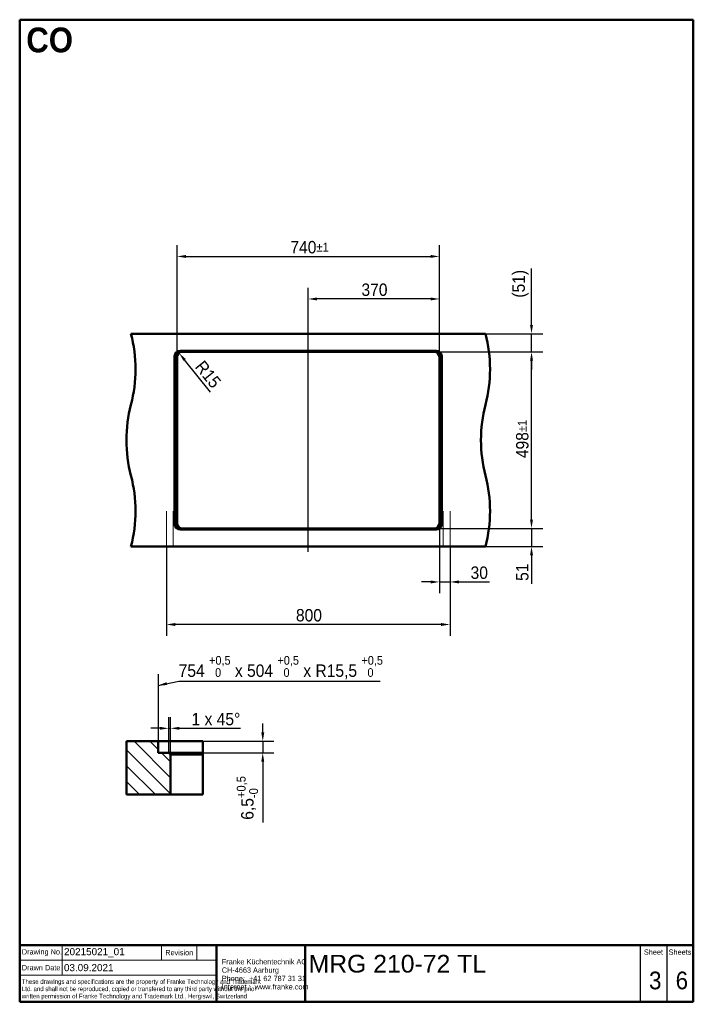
# Model space of a CAD drawing. Header units: millimetres. Extents: x 100 to 2000, y 93 to 2870.
import ezdxf
from ezdxf.enums import TextEntityAlignment as Align

# ---------------------------------------------------------------- set-up
doc = ezdxf.new("R2010")
doc.units = ezdxf.units.MM
doc.header["$LTSCALE"] = 10
for name, color, linetype, lineweight in [('Centerline(ISO)', 7, 'Continuous', 25), ('Dimensions(ISO)', 7, 'Continuous', 25), ('Hatch', 7, 'Continuous', 9), ('Sketch Geometry(DIN)', 7, 'Continuous', 50), ('Sketch Geometry(ISO)', 7, 'Continuous', 50), ('Symbole(DIN)', 7, 'Continuous', 25), ('Symbols(ISO)', 7, 'Continuous', 25), ('Visible Edges(ISO)', 7, 'Continuous', 50), ('Visible Tangent Edges(ISO)', 7, 'Continuous', 25)]:
    doc.layers.add(name, color=color, linetype=linetype, lineweight=lineweight)
doc.styles.add('Text Style20', font='arial.ttf')
doc.styles.add('Text Style40', font='arial.ttf')
doc.styles.add('Text Style9', font='arial.ttf')
doc.styles.add('Text_3.5mm', font='arial.ttf', dxfattribs={"width": 0.9})
doc.styles.add('Text_5.0mm', font='arial.ttf', dxfattribs={"width": 0.9})
doc.styles.add('Text__1.3mm', font='arial.ttf', dxfattribs={"width": 0.9})
doc.styles.add('Text__1.5mm', font='arial.ttf', dxfattribs={"width": 0.9})
doc.styles.add('Text__3.5mm', font='arial.ttf', dxfattribs={"width": 0.9})
doc.styles.add('Text__5.0mm', font='arial.ttf', dxfattribs={"width": 0.9})
doc.dimstyles.new('KS-STANDARD', dxfattribs={"dimscale": 10, "dimtxt": 3.5, "dimasz": 2.5, "dimexe": 3.175, "dimexo": 0, "dimgap": 0.8, "dimtad": 1, "dimdec": 1, "dimrnd": 1e-08, "dimtxsty": 'Text_3.5mm', "dimcen": 0.09, "dimdle": 10, "dimclrd": 7, "dimclre": 7, "dimclrt": 7, "dimadec": 0, "dimazin": 2, "dimtfac": 0.714286, "dimtdec": 4, "dimtmove": 0, "dimatfit": 3, "dimfxl": 1, "dimtolj": 1, "dimlwd": 25, "dimlwe": 25, "dimarcsym": 0})
doc.dimstyles.new('KS-STANDARD$7', dxfattribs={"dimscale": 10, "dimtxt": 3.5, "dimasz": 2.5, "dimexe": 3.175, "dimexo": 0, "dimgap": 0.8, "dimtad": 1, "dimdec": 1, "dimrnd": 1e-08, "dimtxsty": 'Text_3.5mm', "dimcen": 0.09, "dimdle": 10, "dimclrd": 7, "dimclre": 7, "dimclrt": 7, "dimadec": 0, "dimazin": 2, "dimtfac": 0.714286, "dimtdec": 4, "dimtmove": 0, "dimatfit": 3, "dimfxl": 1, "dimtolj": 1, "dimlwd": 25, "dimlwe": 25, "dimarcsym": 0})

# ---------------------------------------------------------------- blocks, each defined once
blk = doc.blocks.new('Title Blocks FKT-Marketing')
at = {"layer": 'Sketch Geometry(DIN)', "color": 7, "linetype": 'Continuous', "lineweight": 50}
for p, q in [((97.45, 118.35), (287.45, 118.35)), ((97.45, 118.35), (97.45, 102.35)), ((152.95, 118.35), (152.95, 102.35)), ((177.95, 102.35), (177.95, 118.35)), ((287.45, 102.35), (287.45, 118.35)), ((97.45, 102.35), (287.45, 102.35))]:
    blk.add_line(p, q, dxfattribs=at)
at = {"layer": 'Sketch Geometry(DIN)', "color": 7, "linetype": 'Continuous', "lineweight": 18}
for p, q in [((109.45, 118.35), (109.45, 109.85)), ((137.45, 114.1), (137.45, 118.35)), ((147.45, 114.1), (147.45, 118.35)), ((97.45, 114.1), (152.95, 114.1)), ((97.45, 109.85), (152.95, 109.85))]:
    blk.add_line(p, q, dxfattribs=at)
at = {"layer": 'Sketch Geometry(DIN)', "color": 7, "linetype": 'Continuous', "lineweight": 25}
for p, q in [((272.45, 118.35), (272.45, 102.35)), ((279.95, 118.35), (279.95, 102.35))]:
    blk.add_line(p, q, dxfattribs=at)
at = {"layer": 'Symbole(DIN)', "color": 7, "style": 'Text__1.5mm'}
for s, insert, char_height, width, attachment_point in [('\\fArial|b0|i0;Drawing No.', (98.05, 116.22), 1.4986, 15.7321, 4), ('Revision', (142.45, 116.22), 1.499, 13.4705, 5), ('Sheet', (276.2, 116.35), 1.499, 6.6871, 5), ('Sheets', (283.7, 116.35), 1.499, 6.6871, 5), ('Drawn Date', (98.05, 111.97), 1.499, 13.6702, 4)]:
    blk.add_mtext(s, dxfattribs=dict(at, insert=insert, char_height=char_height, width=width, attachment_point=attachment_point))
at = {"layer": 'Symbole(DIN)', "color": 7, "attachment_point": 4, "line_spacing_factor": 0.944221}
for s, insert, char_height, width, style in [('\\fArial|b0|i0;{\\H1.4986;Franke Küchentechnik AG\\PCH-4663 Aarburg\\PPhone:  +41 62 787 31 31\\PInternet :  www.franke.com}', (154.45, 110.11), 1.4986, 34.1835, 'Text__3.5mm'), ('\\fArial|b0|i0;\\W0.75;These drawings and specifications are the property of Franke Technology and Trademark Ltd. and shall not be reproduced, copied or transfered to any third party without the prior written permission of Franke Technology and Trademark Ltd., Hergiswil, Switzerland', (98.05, 105.81), 1.3, 54.5435, 'Text__1.3mm')]:
    blk.add_mtext(s, dxfattribs=dict(at, insert=insert, char_height=char_height, width=width, style=style))
at = {"layer": 'Symbole(DIN)', "color": 7}
for tag, p, height, style in [('Document_Number_001', (109.96, 115.5), 2, 'Text Style40'), ('Title_001', (178.93, 110.6), 5, 'Text Style20'), ('Drawn_Date_001', (109.93, 110.99), 2, 'Text Style40')]:
    blk.add_attdef(tag, p, '', height=height, dxfattribs=dict(at, style=style))
at = {"layer": 'Symbole(DIN)', "color": 7, "style": 'Text Style40'}
blk.add_attdef('Revision_Index_1', text='', height=2, dxfattribs=at).set_placement((150.2, 116.22), align=Align.MIDDLE_CENTER)
at = {"layer": 'Symbole(DIN)', "color": 7, "style": 'Text__5.0mm', "width": 0.9}
for tag, p in [('Sheet_number_001', (274.96, 105.88)), ('Number_of_sheets_001', (282.47, 105.88))]:
    blk.add_attdef(tag, p, '', height=5, dxfattribs=at)
at = {"layer": 'Symbole(DIN)', "color": 7, "style": 'Text Style9'}
blk.add_attdef('Auxiliary_Remark1', text='', height=3.5, dxfattribs=at).set_placement((179.45, 105.85), align=Align.MIDDLE_LEFT)
blk = doc.blocks.new('Borders Marketing Border')
at = {"layer": 'Sketch Geometry(ISO)'}
for p, q in [((10, 287), (200, 287)), ((10, 10), (10, 287)), ((200, 287), (200, 10)), ((200, 10), (10, 10))]:
    blk.add_line(p, q, dxfattribs=at)
blk = doc.blocks.new('*D6')
at = {"layer": 'Defpoints', "color": 0, "linetype": 'Continuous'}
for p in [(1283.8, 1450.2), (1313.8, 1384.2), (1283.8, 1284.2)]:
    blk.add_point(p, dxfattribs=at)
at = {"layer": 'Dimensions(ISO)', "color": 7, "linetype": 'Continuous', "lineweight": 25}
for p, q in [((1283.8, 1450.2), (1283.8, 1252.4)), ((1313.8, 1384.2), (1313.8, 1252.4)), ((1258.8, 1284.2), (1233.8, 1284.2)), ((1283.8, 1284.2), (1313.8, 1284.2)), ((1338.8, 1284.2), (1424.8, 1284.2))]:
    blk.add_line(p, q, dxfattribs=at)
at = {"layer": 'Dimensions(ISO)', "color": 7, "linetype": 'Continuous'}
for points in [[(1258.8, 1288.4), (1258.8, 1280), (1283.8, 1284.2)], [(1338.8, 1288.4), (1338.8, 1280), (1313.8, 1284.2)]]:
    blk.add_solid(points, dxfattribs=at)
at = {"layer": 'Dimensions(ISO)', "color": 7, "linetype": 'Continuous', "lineweight": 25, "insert": (1371.8, 1310.1), "char_height": 35, "attachment_point": 4, "style": 'Text_3.5mm'}
blk.add_mtext('\\A1;30', dxfattribs=at)
blk = doc.blocks.new('*D7')
at = {"layer": 'Defpoints', "color": 0, "linetype": 'Continuous'}
for p in [(513.8, 1384.2), (1313.8, 1384.2), (513.8, 1164.2)]:
    blk.add_point(p, dxfattribs=at)
at = {"layer": 'Dimensions(ISO)', "color": 7, "linetype": 'Continuous', "lineweight": 25}
for p, q in [((513.8, 1384.2), (513.8, 1132.4)), ((1313.8, 1384.2), (1313.8, 1132.4)), ((1288.8, 1164.2), (538.8, 1164.2))]:
    blk.add_line(p, q, dxfattribs=at)
at = {"layer": 'Dimensions(ISO)', "color": 7, "linetype": 'Continuous'}
for points in [[(538.8, 1168.4), (538.8, 1160), (513.8, 1164.2)], [(1288.8, 1168.4), (1288.8, 1160), (1313.8, 1164.2)]]:
    blk.add_solid(points, dxfattribs=at)
at = {"layer": 'Dimensions(ISO)', "color": 7, "linetype": 'Continuous', "lineweight": 25, "insert": (879.2, 1190.1), "char_height": 35, "attachment_point": 4, "style": 'Text_3.5mm'}
blk.add_mtext('\\A1;800', dxfattribs=at)
blk = doc.blocks.new('*D8')
at = {"layer": 'Defpoints', "color": 0, "linetype": 'Continuous'}
for p in [(1268.8, 1435.2), (1543.6, 1435.2), (1413.8, 1384.2)]:
    blk.add_point(p, dxfattribs=at)
at = {"layer": 'Dimensions(ISO)', "color": 7, "linetype": 'Continuous', "lineweight": 25}
for p, q in [((1543.6, 1460.2), (1543.6, 1485.2)), ((1268.8, 1435.2), (1575.4, 1435.2)), ((1543.6, 1435.2), (1543.6, 1384.2)), ((1413.8, 1384.2), (1575.4, 1384.2)), ((1543.6, 1359.2), (1543.6, 1279.1))]:
    blk.add_line(p, q, dxfattribs=at)
at = {"layer": 'Dimensions(ISO)', "color": 7, "linetype": 'Continuous'}
for points in [[(1539.5, 1460.2), (1547.8, 1460.2), (1543.6, 1435.2)], [(1539.5, 1359.2), (1547.8, 1359.2), (1543.6, 1384.2)]]:
    blk.add_solid(points, dxfattribs=at)
at = {"layer": 'Dimensions(ISO)', "color": 7, "linetype": 'Continuous', "lineweight": 25, "insert": (1517.8, 1287.1), "char_height": 35, "attachment_point": 4, "rotation": 90, "style": 'Text_3.5mm'}
blk.add_mtext('\\A1;51', dxfattribs=at)
blk = doc.blocks.new('*D9')
at = {"layer": 'Defpoints', "color": 0, "linetype": 'Continuous'}
for p in [(1413.8, 1984.2), (1543.6, 1984.2), (1268.8, 1933.2)]:
    blk.add_point(p, dxfattribs=at)
at = {"layer": 'Dimensions(ISO)', "color": 7, "linetype": 'Continuous', "lineweight": 25}
for p, q in [((1543.6, 2009.2), (1543.6, 2168)), ((1413.8, 1984.2), (1575.4, 1984.2)), ((1543.6, 1933.2), (1543.6, 1984.2)), ((1268.8, 1933.2), (1575.4, 1933.2)), ((1543.6, 1908.2), (1543.6, 1883.2))]:
    blk.add_line(p, q, dxfattribs=at)
at = {"layer": 'Dimensions(ISO)', "color": 7, "linetype": 'Continuous'}
for points in [[(1539.5, 2009.2), (1547.8, 2009.2), (1543.6, 1984.2)], [(1539.5, 1908.2), (1547.8, 1908.2), (1543.6, 1933.2)]]:
    blk.add_solid(points, dxfattribs=at)
at = {"layer": 'Dimensions(ISO)', "color": 7, "linetype": 'Continuous', "lineweight": 25, "insert": (1512.7, 2086), "char_height": 35, "attachment_point": 4, "rotation": 90, "style": 'Text_3.5mm'}
blk.add_mtext('\\A1;(51)', dxfattribs=at)
blk = doc.blocks.new('*D10')
at = {"layer": 'Defpoints', "color": 0, "linetype": 'Continuous'}
for p in [(1268.8, 1933.2), (1543.6, 1933.2), (1268.8, 1435.2)]:
    blk.add_point(p, dxfattribs=at)
at = {"layer": 'Dimensions(ISO)', "color": 7, "linetype": 'Continuous', "lineweight": 25}
for p, q in [((1268.8, 1933.2), (1575.4, 1933.2)), ((1543.6, 1460.2), (1543.6, 1908.2)), ((1268.8, 1435.2), (1575.4, 1435.2))]:
    blk.add_line(p, q, dxfattribs=at)
at = {"layer": 'Dimensions(ISO)', "color": 7, "linetype": 'Continuous'}
for points in [[(1539.5, 1908.2), (1547.8, 1908.2), (1543.6, 1933.2)], [(1539.5, 1460.2), (1547.8, 1460.2), (1543.6, 1435.2)]]:
    blk.add_solid(points, dxfattribs=at)
at = {"layer": 'Dimensions(ISO)', "color": 7, "linetype": 'Continuous', "lineweight": 25, "insert": (1517.8, 1633.3), "char_height": 35, "attachment_point": 4, "rotation": 90, "style": 'Text_3.5mm'}
blk.add_mtext('\\A1;498{\\H25.000001;±1}', dxfattribs=at)
blk = doc.blocks.new('*D11')
at = {"layer": 'Defpoints', "color": 0, "linetype": 'Continuous'}
for p in [(1283.8, 2202.3), (543.8, 1918.2), (1283.8, 1918.2)]:
    blk.add_point(p, dxfattribs=at)
at = {"layer": 'Dimensions(ISO)', "color": 7, "linetype": 'Continuous', "lineweight": 25}
for p, q in [((543.8, 1918.2), (543.8, 2234.1)), ((1283.8, 1918.2), (1283.8, 2234.1)), ((568.8, 2202.3), (1258.8, 2202.3))]:
    blk.add_line(p, q, dxfattribs=at)
at = {"layer": 'Dimensions(ISO)', "color": 7, "linetype": 'Continuous'}
for points in [[(568.8, 2206.5), (568.8, 2198.1), (543.8, 2202.3)], [(1258.8, 2206.5), (1258.8, 2198.1), (1283.8, 2202.3)]]:
    blk.add_solid(points, dxfattribs=at)
at = {"layer": 'Dimensions(ISO)', "color": 7, "linetype": 'Continuous', "lineweight": 25, "insert": (863.5, 2228.2), "char_height": 35, "attachment_point": 4, "style": 'Text_3.5mm'}
blk.add_mtext('\\A1;740{\\H25.000001;±1}', dxfattribs=at)
blk = doc.blocks.new('*D12')
at = {"layer": 'Defpoints', "color": 0, "linetype": 'Continuous'}
for p in [(549.4, 1929.8), (558.8, 1918.2)]:
    blk.add_point(p, dxfattribs=at)
at = {"layer": 'Dimensions(ISO)', "color": 7, "linetype": 'Continuous', "lineweight": 25}
blk.add_line((638.5, 1819.9), (565.1, 1910.4), dxfattribs=at)
at = {"layer": 'Dimensions(ISO)', "color": 7, "linetype": 'Continuous'}
blk.add_solid([(568.4, 1913), (561.9, 1907.8), (549.4, 1929.8)], dxfattribs=at)
at = {"layer": 'Dimensions(ISO)', "color": 7, "linetype": 'Continuous', "lineweight": 25, "insert": (606, 1901.1), "char_height": 35, "attachment_point": 4, "rotation": 309.0028, "style": 'Text_3.5mm'}
blk.add_mtext('\\A1;R15', dxfattribs=at)
blk = doc.blocks.new('*D13')
at = {"layer": 'Defpoints', "color": 0, "linetype": 'Continuous'}
for p in [(913.8, 2082.3), (913.8, 2068), (1283.8, 1918.2)]:
    blk.add_point(p, dxfattribs=at)
at = {"layer": 'Dimensions(ISO)', "color": 7, "linetype": 'Continuous', "lineweight": 25}
for p, q in [((913.8, 2068), (913.8, 2114.1)), ((1283.8, 1918.2), (1283.8, 2114.1)), ((1258.8, 2082.3), (938.8, 2082.3))]:
    blk.add_line(p, q, dxfattribs=at)
at = {"layer": 'Dimensions(ISO)', "color": 7, "linetype": 'Continuous'}
for points in [[(938.8, 2086.5), (938.8, 2078.1), (913.8, 2082.3)], [(1258.8, 2086.5), (1258.8, 2078.1), (1283.8, 2082.3)]]:
    blk.add_solid(points, dxfattribs=at)
at = {"layer": 'Dimensions(ISO)', "color": 7, "linetype": 'Continuous', "lineweight": 25, "insert": (1064, 2108.2), "char_height": 35, "attachment_point": 4, "style": 'Text_3.5mm'}
blk.add_mtext('\\A1;370', dxfattribs=at)
blk = doc.blocks.new('*D14')
at = {"layer": 'Defpoints', "color": 0, "linetype": 'Continuous'}
for p in [(520.3, 871.4), (520.3, 802.2), (525.3, 797.2)]:
    blk.add_point(p, dxfattribs=at)
at = {"layer": 'Dimensions(ISO)', "color": 7, "linetype": 'Continuous', "lineweight": 25}
for p, q in [((520.3, 802.2), (520.3, 903.2)), ((525.3, 797.2), (525.3, 903.2)), ((495.3, 871.4), (470.3, 871.4)), ((520.3, 871.4), (525.3, 871.4)), ((550.3, 871.4), (722.5, 871.4))]:
    blk.add_line(p, q, dxfattribs=at)
at = {"layer": 'Dimensions(ISO)', "color": 7, "linetype": 'Continuous'}
for points in [[(495.3, 875.6), (495.3, 867.3), (520.3, 871.4)], [(550.3, 875.6), (550.3, 867.3), (525.3, 871.4)]]:
    blk.add_solid(points, dxfattribs=at)
at = {"layer": 'Dimensions(ISO)', "color": 7, "linetype": 'Continuous', "lineweight": 25, "insert": (584.8, 897.3), "char_height": 35, "attachment_point": 4, "style": 'Text_3.5mm'}
blk.add_mtext('\\A1;\\fArial|b0|i0;1 x 45°', dxfattribs=at)
blk = doc.blocks.new('*D15')
at = {"layer": 'Defpoints', "color": 0, "linetype": 'Continuous'}
for p in [(567.8, 834.7), (785.6, 834.7), (600.3, 802.2)]:
    blk.add_point(p, dxfattribs=at)
at = {"layer": 'Dimensions(ISO)', "color": 7, "linetype": 'Continuous', "lineweight": 25}
for p, q in [((785.6, 859.7), (785.6, 884.7)), ((567.8, 834.7), (817.3, 834.7)), ((785.6, 834.7), (785.6, 802.2)), ((600.3, 802.2), (817.3, 802.2)), ((785.6, 777.2), (785.6, 605.5))]:
    blk.add_line(p, q, dxfattribs=at)
at = {"layer": 'Dimensions(ISO)', "color": 7, "linetype": 'Continuous'}
for points in [[(781.4, 859.7), (789.8, 859.7), (785.6, 834.7)], [(781.4, 777.2), (789.8, 777.2), (785.6, 802.2)]]:
    blk.add_solid(points, dxfattribs=at)
at = {"layer": 'Dimensions(ISO)', "color": 7, "linetype": 'Continuous', "lineweight": 25, "insert": (742.2, 613.5), "char_height": 35, "attachment_point": 4, "rotation": 90, "style": 'Text_3.5mm'}
blk.add_mtext('\\A1;6,5{\\H25.000001;\\S+0,5^ -0;}', dxfattribs=at)

msp = doc.modelspace()

# ---------------------------------------------------------------- hatches: boundary and pattern name
at = {"layer": 'Hatch'}
h = msp.add_hatch(dxfattribs=at)
h.set_pattern_fill('ANSI31', color=256, scale=254, angle=90, style=0)
h.set_pattern_definition([(135, (0, 0), (-22.4506, -22.4506), [])])
h.paths.add_polyline_path([(401.476, 834.702), (401.476, 684.702), (525.299, 684.702), (525.299, 797.202), (520.299, 802.202), (490.299, 802.202), (490.299, 834.702)])

# ---------------------------------------------------------------- linework, layer by layer
at = {"layer": 'Centerline(ISO)', "linetype": 'Continuous'}
msp.add_line((913.847, 1369.03), (913.847, 2068.031), dxfattribs=at)
at = {"layer": 'Sketch Geometry(ISO)', "linetype": 'Continuous', "lineweight": 18}
for p, q in [((513.847, 1384.187), (513.847, 1484.187)), ((532.847, 1384.187), (532.847, 1484.187)), ((1294.847, 1384.187), (1294.847, 1484.187)), ((1313.847, 1384.187), (1313.847, 1484.187))]:
    msp.add_line(p, q, dxfattribs=at)
at = {"layer": 'Symbols(ISO)', "color": 7, "linetype": 'Continuous', "lineweight": 25}
msp.add_line((490.299, 1024.155), (490.299, 834.702), dxfattribs=at)
at = {"layer": 'Visible Edges(ISO)'}
for p, q in [((413.847, 1984.187), (1413.847, 1984.187)), ((536.847, 1447.687), (536.847, 1920.687)), ((542.847, 1918.187), (542.847, 1450.187)), ((543.847, 1450.187), (543.847, 1918.187)), ((552.347, 1936.187), (1275.347, 1936.187)), ((1268.847, 1934.187), (558.847, 1934.187)), ((558.847, 1933.187), (1268.847, 1933.187)), ((1283.847, 1918.187), (1283.847, 1450.187)), ((1284.847, 1450.187), (1284.847, 1918.187)), ((1290.847, 1920.687), (1290.847, 1447.687)), ((1275.347, 1432.187), (552.347, 1432.187)), ((1268.847, 1435.187), (558.847, 1435.187)), ((558.847, 1434.187), (1268.847, 1434.187)), ((413.847, 1384.187), (1413.847, 1384.187)), ((401.476, 834.702), (401.476, 684.702)), ((490.299, 834.702), (401.476, 834.702)), ((490.299, 802.202), (490.299, 834.702)), ((490.299, 834.702), (567.799, 834.702)), ((567.799, 834.702), (616.991, 834.702)), ((616.991, 834.702), (616.991, 802.202)), ((520.299, 802.202), (490.299, 802.202)), ((525.299, 797.202), (520.299, 802.202)), ((600.299, 802.202), (520.299, 802.202)), ((525.299, 684.702), (525.299, 797.202)), ((525.299, 797.202), (600.299, 797.202)), ((616.991, 802.202), (600.299, 802.202)), ((600.299, 797.202), (616.991, 797.202)), ((616.991, 802.202), (616.991, 797.202)), ((616.991, 797.202), (616.991, 684.702)), ((401.476, 684.702), (525.299, 684.702)), ((600.299, 684.702), (525.299, 684.702)), ((616.991, 684.702), (600.299, 684.702))]:
    msp.add_line(p, q, dxfattribs=at)
for centre, radius, start, end in [((26.549, 1884.187), 400, 345.522488, 14.477512), ((1026.549, 1884.187), 400, 345.522488, 14.477512), ((552.347, 1920.687), 15.5, 90, 180), ((558.847, 1918.187), 16, 90, 180), ((558.847, 1918.187), 15, 90, 180), ((1268.847, 1918.187), 16, 0, 90), ((1268.847, 1918.187), 15, 0, 90), ((1275.347, 1920.687), 15.5, 0, 90), ((801.146, 1684.187), 400, 165.522488, 194.477512), ((1801.146, 1684.187), 400, 165.522488, 194.477512), ((26.549, 1484.187), 400, 345.522488, 14.477512), ((1026.549, 1484.187), 400, 345.522488, 14.477512), ((552.347, 1447.687), 15.5, 180, 270), ((558.847, 1450.187), 16, 180, 270), ((558.847, 1450.187), 15, 180, 270), ((1268.847, 1450.187), 15, 270, 0), ((1268.847, 1450.187), 16, 270, 0), ((1275.347, 1447.687), 15.5, 270, 0)]:
    msp.add_arc(centre, radius, start, end, dxfattribs=at)
at = {"layer": 'Visible Tangent Edges(ISO)'}
for p, q in [((543.847, 1918.187), (542.847, 1918.187)), ((558.847, 1934.187), (558.847, 1933.187)), ((1268.847, 1934.187), (1268.847, 1933.187)), ((1284.847, 1918.187), (1283.847, 1918.187)), ((542.847, 1450.187), (543.847, 1450.187)), ((1284.847, 1450.187), (1283.847, 1450.187)), ((558.847, 1434.187), (558.847, 1435.187)), ((1268.847, 1434.187), (1268.847, 1435.187))]:
    msp.add_line(p, q, dxfattribs=at)

# ---------------------------------------------------------------- block references
at = {"xscale": 10, "yscale": 10, "zscale": 10}
msp.add_blockref('Borders Marketing Border', (0, 0), dxfattribs=at)
msp.add_blockref('Title Blocks FKT-Marketing', (-874.458, -923.483), dxfattribs=at).add_auto_attribs({'Title_001': 'MRG 210-72 TL', 'Document_Number_001': '20215021_01', 'Drawn_Date_001': '03.09.2021', 'Sheet_number_001': '3', 'Number_of_sheets_001': '6'})

# ---------------------------------------------------------------- texts
at = {"layer": 'Symbols(ISO)', "color": 7}
for s, insert, char_height, width, attachment_point, style in [('\\fArial|b1|i0;{\\H70.0000;CO}', (118.491, 2812.407), 70, 131.9436, 4, 'Text_5.0mm'), ('\\A0;\\fArial|b0|i0;754 {\\H0.7000x;\\S+0,5^   0;} x 504 {\\H0.7000x;\\S+0,5^   0;} x R15,5 {\\H0.7000x;\\S+0,5^   0;}', (548.419, 1009.981), 34.999999, 576.04612, 7, 'Text_3.5mm')]:
    msp.add_mtext(s, dxfattribs=dict(at, insert=insert, char_height=char_height, width=width, attachment_point=attachment_point, style=style))

# ---------------------------------------------------------------- dimensions: what is measured, and where the dimension line sits
at = {"layer": 'Dimensions(ISO)', "color": 7, "linetype": 'Continuous', "lineweight": 25}
for base, p1, p2, override, picture, middle in [((1283.847, 2202.311), (543.847, 1918.187), (1283.847, 1918.187), {"dimgap": 0.8, "dimdec": 0, "dimtol": 1, "dimlim": 0, "dimtp": 1, "dimtm": 1, "dimtdec": 4, "dimtofl": 0, "dimatfit": 1}, '*D11', (913.647, 2202.311)), ((513.847, 1164.187), (1313.847, 1384.187), (513.847, 1384.187), {"dimgap": 0.8, "dimdec": 1, "dimtol": 0, "dimlim": 0, "dimtp": 0, "dimtm": 0, "dimtdec": 4, "dimtofl": 0, "dimatfit": 1}, '*D7', (913.947, 1164.187))]:
    dim = msp.add_linear_dim(base=base, p1=p1, p2=p2, dimstyle='KS-STANDARD', override=override, dxfattribs=at)
    dim.commit()
    dim.dimension.update_dxf_attribs({"geometry": picture, "text_midpoint": middle, "dimtype": 160})
for base, p1, p2, angle, text, override, picture, middle in [((1543.624, 1984.187), (1268.847, 1933.187), (1413.847, 1984.187), 90, '(<>)', {"dimgap": 0.8, "dimdec": 1, "dimtol": 0, "dimlim": 0, "dimtp": 0, "dimtm": 0, "dimtdec": 4, "dimtofl": 1, "dimatfit": 1}, '*D9', (1543.624, 2123.001)), ((520.299, 871.423), (525.299, 797.202), (520.299, 802.202), 180, '\\fArial|b0|i0;<> x 45°', {"dimgap": 0.8, "dimdec": 1, "dimlfac": 0.2, "dimtol": 0, "dimlim": 0, "dimtp": 0, "dimtm": 0, "dimtdec": 4, "dimtofl": 1, "dimatfit": 1}, '*D14', (649.661, 871.423))]:
    dim = msp.add_linear_dim(base=base, p1=p1, p2=p2, angle=angle, text=text, dimstyle='KS-STANDARD', override=override, dxfattribs=at)
    dim.commit()
    dim.dimension.update_dxf_attribs({"geometry": picture, "text_midpoint": middle, "dimtype": 160})
for base, p1, p2, angle, override, picture, middle in [((913.847, 2082.311), (1283.847, 1918.187), (913.847, 2068.031), 180, {"dimgap": 0.8, "dimdec": 1, "dimtol": 0, "dimlim": 0, "dimtp": 0, "dimtm": 0, "dimtdec": 4, "dimtofl": 0, "dimatfit": 1}, '*D13', (1098.747, 2082.311)), ((1543.624, 1933.187), (1268.847, 1435.187), (1268.847, 1933.187), 90, {"dimgap": 0.8, "dimdec": 1, "dimtol": 1, "dimlim": 0, "dimtp": 1, "dimtm": 1, "dimtdec": 4, "dimtofl": 0, "dimatfit": 1}, '*D10', (1543.624, 1684.187)), ((1543.624, 1435.187), (1413.847, 1384.187), (1268.847, 1435.187), 90, {"dimgap": 0.8, "dimdec": 1, "dimtol": 0, "dimlim": 0, "dimtp": 0, "dimtm": 0, "dimtdec": 4, "dimtofl": 1, "dimatfit": 1}, '*D8', (1543.624, 1306.666)), ((1283.847, 1284.187), (1313.847, 1384.187), (1283.847, 1450.187), 180, {"dimgap": 0.8, "dimdec": 0, "dimtol": 0, "dimlim": 0, "dimtp": 0, "dimtm": 0, "dimtdec": 4, "dimtofl": 1, "dimatfit": 1}, '*D6', (1394.344, 1284.187)), ((785.599, 834.702), (600.299, 802.202), (567.799, 834.702), 270, {"dimgap": 0.8, "dimdec": 1, "dimlfac": 0.2, "dimtol": 1, "dimlim": 0, "dimtp": 0.5, "dimtm": 1e-09, "dimtdec": 4, "dimtofl": 1, "dimatfit": 1}, '*D15', (785.599, 672.78))]:
    dim = msp.add_linear_dim(base=base, p1=p1, p2=p2, angle=angle, dimstyle='KS-STANDARD', override=override, dxfattribs=at)
    dim.commit()
    dim.dimension.update_dxf_attribs({"geometry": picture, "text_midpoint": middle, "dimtype": 160})
dim = msp.add_radius_dim(center=(558.847, 1918.187), mpoint=(549.407, 1929.844), dimstyle='KS-STANDARD', override={"dimgap": 0.8, "dimdec": 1, "dimlfac": 1, "dimcen": 0, "dimtol": 0, "dimlim": 0, "dimtp": 0, "dimtm": 0, "dimtdec": 4, "dimtofl": 0}, dxfattribs=at)
dim.commit()
dim.dimension.update_dxf_attribs({"geometry": '*D12', "text_midpoint": (609.67, 1855.433), "dimtype": 164})

# ---------------------------------------------------------------- leaders
at = {"layer": 'Symbols(ISO)', "color": 7, "linetype": 'Continuous', "lineweight": 25, "annotation_type": 0, "has_hookline": 1, "hookline_direction": 0, "text_width": 568.309}
msp.add_leader([(490.299, 992.405), (548.419, 1004.148)], dimstyle='KS-STANDARD$7', override={"dimgap": 0, "dimtad": 1}, dxfattribs=at)

doc.saveas('drawing.dxf')
